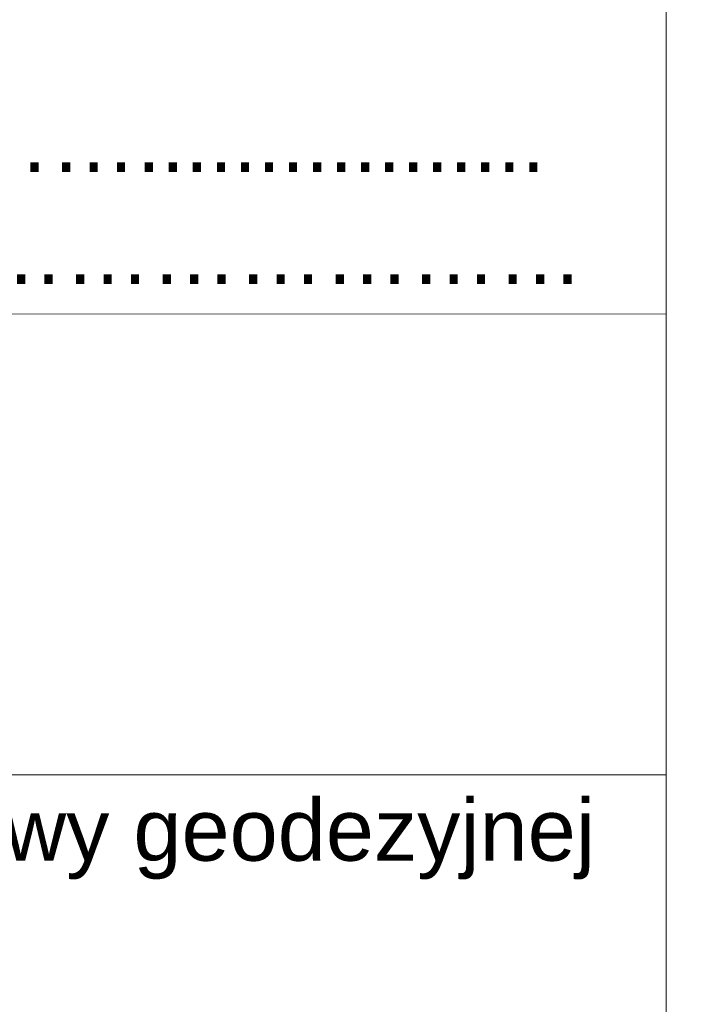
# Model space of a CAD drawing. Extents: x 5477758 to 5478333, y 5918235 to 5918502.
# Tile 17 of 130: x 5477834 to 5477845, y 5918471 to 5918487. Entities that reach past the tile are written whole.
import ezdxf

# ---------------------------------------------------------------- set-up
doc = ezdxf.new("R2010")
doc.units = 0
doc.header["$LTSCALE"] = 0.25
doc.layers.add('TABELKA', color=252, linetype='CONTINUOUS', lineweight=18)
doc.styles.add('Arial', font='arial.ttf')

msp = doc.modelspace()

# ---------------------------------------------------------------- linework, layer by layer
at = {"layer": 'TABELKA', "color": 18, "true_color": 0x000000}
for points in [[(5477844.277, 5918500.411), (5477844.277, 5918380.084)], [(5477844.277, 5918481.844), (5477757.708, 5918481.809)], [(5477757.711, 5918474.395), (5477844.277, 5918474.399)]]:
    msp.add_lwpolyline(points, dxfattribs=at)

# ---------------------------------------------------------------- texts
at = {"layer": 'TABELKA', "color": 18, "true_color": 0x000000, "style": 'Arial'}
for s, p in [('Nazwa pliku:……………………………………………….................', (5477802.665, 5918484.133)), ('Wielkość pliku………………………… dnia …………………………', (5477802.735, 5918482.326)), ('W zakresie opracowania znajdują się punkty osnowy geodezyjnej', (5477802.674, 5918473.009))]:
    msp.add_text(s, height=1, dxfattribs=at).set_placement(p)

doc.saveas('drawing.dxf')
